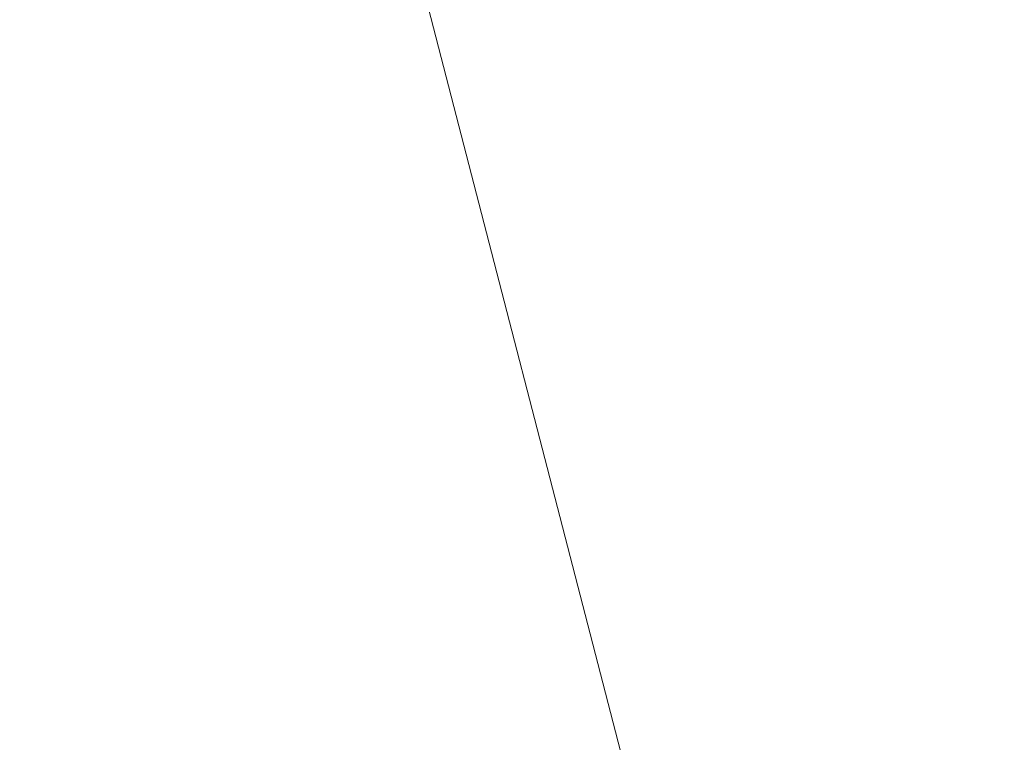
# Model space of a CAD drawing. Header units: millimetres. Extents: x -6861 to -4773, y 84 to 6892.
# Tile 21 of 108: x -6110.048 to -6109.551, y 6527.996 to 6528.361. Entities that reach past the tile are written whole.
import ezdxf

# ---------------------------------------------------------------- set-up
doc = ezdxf.new("R2010")
doc.units = ezdxf.units.MM
doc.layers.add('A-DETL-GENF', color=7, linetype='Continuous', lineweight=9)
doc.layers.add('E-LITE-EQPM', color=7, linetype='Continuous', lineweight=20)

# ---------------------------------------------------------------- blocks, each defined once
blk = doc.blocks.new('01 PODIUM EMPOTRADO CON MARCO 1_glb - PODIUM EMPOTRADO CON MARCO 3_dwg_NS-2254 ÍßÁ_1_5Ð_$$_É_îAÔO-665804-Planta_PDF')
at = {"lineweight": 9}
for p, q in [((-0.51155, -6.11398), (-3.03109, -1.75)), ((0.48205, -7.83494), (-0.51155, -6.11398))]:
    blk.add_line(p, q, dxfattribs=at)
blk = doc.blocks.new('01 PODIUM EMPOTRADO CON MARCO 1_glb - 01 PODIUM EMPOTRADO CON MARCO 1-665813-Planta_PDF')
at = {"rotation": 344.4887155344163}
blk.add_blockref('01 PODIUM EMPOTRADO CON MARCO 1_glb - PODIUM EMPOTRADO CON MARCO 3_dwg_NS-2254 ÍßÁ_1_5Ð_$$_É_îAÔO-665804-Planta_PDF', (-3232.68648, 6533.75019), dxfattribs=at)
blk = doc.blocks.new('01 PODIUM EMPOTRADO CON MARCO 1_glb - 01 PODIUM EMPOTRADO CON MARCO 1-V3-Planta_PDF')
at = {"rotation": 344.4887155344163}
blk.add_blockref('01 PODIUM EMPOTRADO CON MARCO 1_glb - PODIUM EMPOTRADO CON MARCO 3_dwg_NS-2254 ÍßÁ_1_5Ð_$$_É_îAÔO-665804-Planta_PDF', (-3232.68648, 6533.75019), dxfattribs=at)

msp = doc.modelspace()

# ---------------------------------------------------------------- hatches: boundary and pattern name
at = {"layer": 'A-DETL-GENF', "true_color": 0xaaaaaa}
h = msp.add_hatch(dxfattribs=at)
h.set_pattern_fill('FP_1', color=253, style=0, pattern_type=2)
h.set_pattern_definition([(45, (-2874.932, 0), (-10.606602, 10.606602), []), (135, (-2874.932, 0), (-10.606602, -10.606602), [])])
h.paths.add_polyline_path([(-6123.89137, 6266.8957), (-5885.99137, 6266.8957), (-5885.99137, 6892.4957), (-6123.89137, 6892.4957), (-6123.89137, 6630.9957), (-5928.89137, 6630.9957), (-5928.89137, 6527.9957), (-6123.89137, 6527.9957), (-6123.89137, 6291.18408)])

# ---------------------------------------------------------------- block references
at = {"layer": 'E-LITE-EQPM'}
for name in ['01 PODIUM EMPOTRADO CON MARCO 1_glb - 01 PODIUM EMPOTRADO CON MARCO 1-665813-Planta_PDF', '01 PODIUM EMPOTRADO CON MARCO 1_glb - 01 PODIUM EMPOTRADO CON MARCO 1-V3-Planta_PDF']:
    msp.add_blockref(name, (-2874.93154, 0), dxfattribs=at)

doc.saveas('drawing.dxf')
